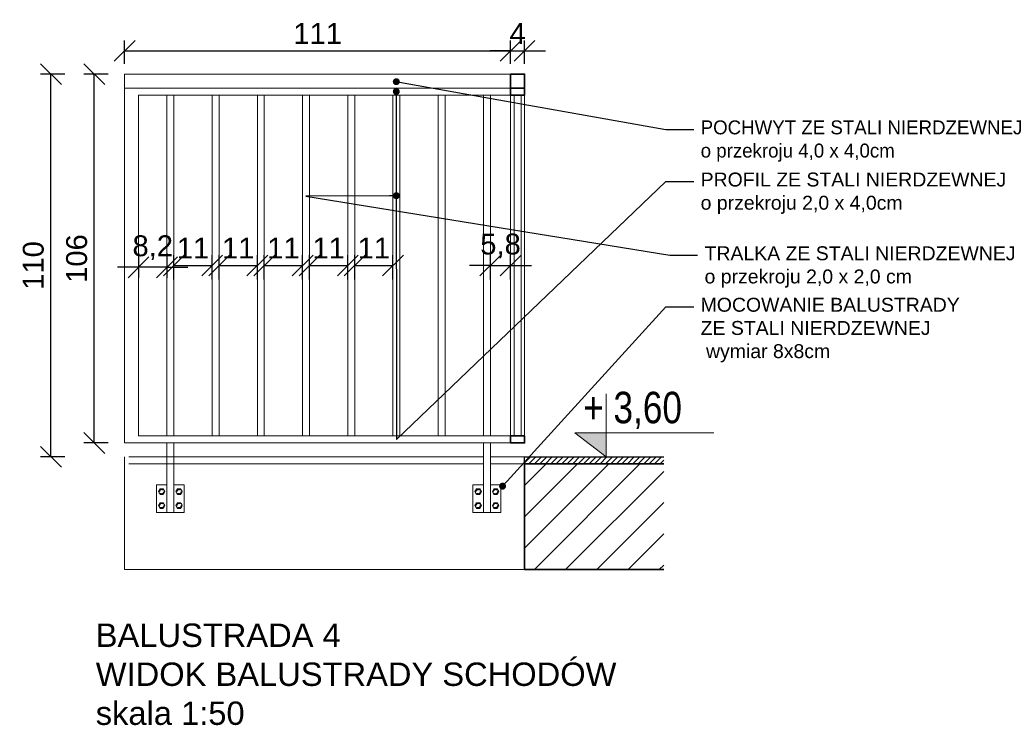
# Model space of a CAD drawing. Header units: millimetres. Extents: x -2720 to 125583, y -8970 to 34912.
# Tile 94 of 105: x 65505 to 65788, y 24505 to 24708. Entities that reach past the tile are written whole.
import ezdxf
from ezdxf import colors
from ezdxf.entities.mleader import LeaderData, LeaderLine
from ezdxf.enums import TextEntityAlignment as Align
from ezdxf.math import Vec2, Vec3

# ---------------------------------------------------------------- set-up
doc = ezdxf.new("R2010")
doc.units = ezdxf.units.MM
doc.linetypes.add('HIDDEN', pattern=[1.905, 1.27, -0.635])
for name, color, linetype, lineweight in [('01 wymiary wewnętrzne MP', 250, 'Continuous', 9), ('A - Schody', 251, 'Continuous', 13), ('A - widok', 251, 'Continuous', 5), ('A - Ściany konstrukcyjne', 3, 'Continuous', 35), ('A_OPISY', 40, 'Continuous', 9), ('A_WYMIAROWANIE', 7, 'Continuous', 9)]:
    doc.layers.add(name, color=color, linetype=linetype, lineweight=lineweight)
doc.layers.add('A - hatch', color=253, linetype='Continuous', lineweight=5, transparency=0.6)
doc.layers.add('A_HATCH', color=7, linetype='Continuous', lineweight=5, true_color=0x999999)
doc.layers.add('A_tynk', color=4, linetype='Continuous')
doc.styles.add('APLUS', font='arial.ttf', dxfattribs={"width": 0.6})
doc.styles.get("Standard").update_dxf_attribs({"font": 'arial.ttf'})
doc.dimstyles.new('DO WNETRZ', dxfattribs={"dimtxt": 6, "dimasz": 6, "dimexe": 3, "dimexo": 3, "dimgap": 2, "dimtad": 1, "dimdec": 1, "dimtxsty": 'Standard', "dimblk": 'OBLIQUE', "dimcen": 2.5, "dimadec": 0, "dimazin": 0, "dimtfac": 1, "dimtdec": 1, "dimtix": 1, "dimtmove": 0, "dimatfit": 3, "dimldrblk": 'OBLIQUE', "dimfxl": 4, "dimfxlon": 1, "dimarcsym": 0})

# ---------------------------------------------------------------- blocks, each defined once
blk = doc.blocks.new('_Dot')
at = {"color": 0, "linetype": 'ByBlock', "lineweight": -2}
blk.add_line((-0.5, 0), (-1, 0), dxfattribs=at)
at = {"color": 0, "linetype": 'ByBlock', "const_width": 0.5}
blk.add_lwpolyline([(-0.25, 0, 1), (0.25, 0, 1)], format="xyb", close=True, dxfattribs=at)
blk = doc.blocks.new('_Oblique')
at = {"color": 0, "linetype": 'ByBlock', "lineweight": -2}
blk.add_line((-0.5, -0.5), (0.5, 0.5), dxfattribs=at)
blk = doc.blocks.new('*D869')
at = {"layer": 'A_WYMIAROWANIE', "color": 0, "lineweight": -2, "transparency": 16777216}
for p, q in [((65517.9, 24692.63), (65510.9, 24692.63)), ((65513.9, 24582.63), (65513.9, 24692.63)), ((65517.9, 24582.63), (65510.9, 24582.63))]:
    blk.add_line(p, q, dxfattribs=at)
at = {"layer": 'Defpoints', "color": 0, "transparency": 16777216}
for p in [(65513.9, 24692.63), (65650.07, 24692.63), (65650.07, 24582.63)]:
    blk.add_point(p, dxfattribs=at)
at = {"layer": 'A_WYMIAROWANIE', "color": 0, "lineweight": -2, "transparency": 16777216, "xscale": 6, "yscale": 6, "zscale": 6}
for p, rotation in [((65513.9, 24692.63), 90), ((65513.9, 24582.63), 270)]:
    blk.add_blockref('_Oblique', p, dxfattribs=dict(at, rotation=rotation))
at = {"layer": 'A_WYMIAROWANIE', "color": 0, "transparency": 16777216, "insert": (65508.84, 24637.63), "char_height": 6, "attachment_point": 5, "rotation": 90}
blk.add_mtext('110', dxfattribs=at)
blk = doc.blocks.new('*D870')
at = {"layer": 'A_WYMIAROWANIE', "color": 0, "lineweight": -2, "transparency": 16777216}
for p, q in [((65530.36, 24692.63), (65523.36, 24692.63)), ((65526.36, 24586.63), (65526.36, 24692.63)), ((65530.36, 24586.63), (65523.36, 24586.63))]:
    blk.add_line(p, q, dxfattribs=at)
at = {"layer": 'Defpoints', "color": 0, "transparency": 16777216}
for p in [(65526.36, 24692.63), (65650.07, 24692.63), (65650.07, 24586.63)]:
    blk.add_point(p, dxfattribs=at)
at = {"layer": 'A_WYMIAROWANIE', "color": 0, "lineweight": -2, "transparency": 16777216, "xscale": 6, "yscale": 6, "zscale": 6}
for p, rotation in [((65526.36, 24692.63), 90), ((65526.36, 24586.63), 270)]:
    blk.add_blockref('_Oblique', p, dxfattribs=dict(at, rotation=rotation))
at = {"layer": 'A_WYMIAROWANIE', "color": 0, "transparency": 16777216, "insert": (65521.3, 24639.63), "char_height": 6, "attachment_point": 5, "rotation": 90}
blk.add_mtext('106', dxfattribs=at)
blk = doc.blocks.new('*D886')
at = {"layer": 'A_WYMIAROWANIE', "color": 0, "lineweight": -2, "transparency": 16777216}
for p, q in [((65640.24, 24633.63), (65640.24, 24640.63)), ((65646.07, 24633.63), (65646.07, 24640.63)), ((65640.24, 24637.63), (65634.24, 24637.63)), ((65640.24, 24637.63), (65646.07, 24637.63)), ((65646.07, 24637.63), (65652.07, 24637.63))]:
    blk.add_line(p, q, dxfattribs=at)
at = {"layer": 'Defpoints', "color": 0, "transparency": 16777216}
for p in [(65646.07, 24637.63), (65640.24, 24588.63), (65646.07, 24588.63)]:
    blk.add_point(p, dxfattribs=at)
at = {"layer": 'A_WYMIAROWANIE', "color": 0, "lineweight": -2, "transparency": 16777216, "xscale": 6, "yscale": 6, "zscale": 6}
blk.add_blockref('_Oblique', (65640.24, 24637.63), dxfattribs=at)
at = {"layer": 'A_WYMIAROWANIE', "color": 0, "lineweight": -2, "transparency": 16777216, "xscale": 6, "yscale": 6, "zscale": 6, "rotation": 180}
blk.add_blockref('_Oblique', (65646.07, 24637.63), dxfattribs=at)
at = {"layer": 'A_WYMIAROWANIE', "color": 0, "transparency": 16777216, "insert": (65643.16, 24643.24), "char_height": 6, "attachment_point": 5}
blk.add_mtext('5,8', dxfattribs=at)
blk = doc.blocks.new('*D887')
at = {"layer": 'A_WYMIAROWANIE', "color": 0, "lineweight": -2, "transparency": 16777216}
for p, q in [((65549.24, 24633.63), (65549.24, 24640.63)), ((65560.24, 24633.63), (65560.24, 24640.63)), ((65549.24, 24637.63), (65560.24, 24637.63))]:
    blk.add_line(p, q, dxfattribs=at)
at = {"layer": 'Defpoints', "color": 0, "transparency": 16777216}
for p in [(65560.24, 24637.63), (65549.24, 24588.63), (65560.24, 24588.63)]:
    blk.add_point(p, dxfattribs=at)
at = {"layer": 'A_WYMIAROWANIE', "color": 0, "lineweight": -2, "transparency": 16777216, "xscale": 6, "yscale": 6, "zscale": 6, "rotation": 180}
blk.add_blockref('_Oblique', (65549.24, 24637.63), dxfattribs=at)
at = {"layer": 'A_WYMIAROWANIE', "color": 0, "lineweight": -2, "transparency": 16777216, "xscale": 6, "yscale": 6, "zscale": 6}
blk.add_blockref('_Oblique', (65560.24, 24637.63), dxfattribs=at)
at = {"layer": 'A_WYMIAROWANIE', "color": 0, "transparency": 16777216, "insert": (65554.74, 24642.65), "char_height": 6, "attachment_point": 5}
blk.add_mtext('11', dxfattribs=at)
blk = doc.blocks.new('*D888')
at = {"layer": 'A_WYMIAROWANIE', "color": 0, "lineweight": -2, "transparency": 16777216}
for p, q in [((65562.24, 24633.63), (65562.24, 24640.63)), ((65573.24, 24633.63), (65573.24, 24640.63)), ((65562.24, 24637.63), (65573.24, 24637.63))]:
    blk.add_line(p, q, dxfattribs=at)
at = {"layer": 'Defpoints', "color": 0, "transparency": 16777216}
for p in [(65573.24, 24637.63), (65562.24, 24588.63), (65573.24, 24588.63)]:
    blk.add_point(p, dxfattribs=at)
at = {"layer": 'A_WYMIAROWANIE', "color": 0, "lineweight": -2, "transparency": 16777216, "xscale": 6, "yscale": 6, "zscale": 6, "rotation": 180}
blk.add_blockref('_Oblique', (65562.24, 24637.63), dxfattribs=at)
at = {"layer": 'A_WYMIAROWANIE', "color": 0, "lineweight": -2, "transparency": 16777216, "xscale": 6, "yscale": 6, "zscale": 6}
blk.add_blockref('_Oblique', (65573.24, 24637.63), dxfattribs=at)
at = {"layer": 'A_WYMIAROWANIE', "color": 0, "transparency": 16777216, "insert": (65567.74, 24642.65), "char_height": 6, "attachment_point": 5}
blk.add_mtext('11', dxfattribs=at)
blk = doc.blocks.new('*D889')
at = {"layer": 'A_WYMIAROWANIE', "color": 0, "lineweight": -2, "transparency": 16777216}
for p, q in [((65575.24, 24633.63), (65575.24, 24640.63)), ((65586.24, 24633.63), (65586.24, 24640.63)), ((65575.24, 24637.63), (65586.24, 24637.63))]:
    blk.add_line(p, q, dxfattribs=at)
at = {"layer": 'Defpoints', "color": 0, "transparency": 16777216}
for p in [(65586.24, 24637.63), (65575.24, 24588.63), (65586.24, 24588.63)]:
    blk.add_point(p, dxfattribs=at)
at = {"layer": 'A_WYMIAROWANIE', "color": 0, "lineweight": -2, "transparency": 16777216, "xscale": 6, "yscale": 6, "zscale": 6, "rotation": 180}
blk.add_blockref('_Oblique', (65575.24, 24637.63), dxfattribs=at)
at = {"layer": 'A_WYMIAROWANIE', "color": 0, "lineweight": -2, "transparency": 16777216, "xscale": 6, "yscale": 6, "zscale": 6}
blk.add_blockref('_Oblique', (65586.24, 24637.63), dxfattribs=at)
at = {"layer": 'A_WYMIAROWANIE', "color": 0, "transparency": 16777216, "insert": (65580.74, 24642.65), "char_height": 6, "attachment_point": 5}
blk.add_mtext('11', dxfattribs=at)
blk = doc.blocks.new('*D890')
at = {"layer": 'A_WYMIAROWANIE', "color": 0, "lineweight": -2, "transparency": 16777216}
for p, q in [((65588.24, 24633.63), (65588.24, 24640.63)), ((65599.24, 24633.63), (65599.24, 24640.63)), ((65588.24, 24637.63), (65599.24, 24637.63))]:
    blk.add_line(p, q, dxfattribs=at)
at = {"layer": 'Defpoints', "color": 0, "transparency": 16777216}
for p in [(65599.24, 24637.63), (65588.24, 24588.63), (65599.24, 24588.63)]:
    blk.add_point(p, dxfattribs=at)
at = {"layer": 'A_WYMIAROWANIE', "color": 0, "lineweight": -2, "transparency": 16777216, "xscale": 6, "yscale": 6, "zscale": 6, "rotation": 180}
blk.add_blockref('_Oblique', (65588.24, 24637.63), dxfattribs=at)
at = {"layer": 'A_WYMIAROWANIE', "color": 0, "lineweight": -2, "transparency": 16777216, "xscale": 6, "yscale": 6, "zscale": 6}
blk.add_blockref('_Oblique', (65599.24, 24637.63), dxfattribs=at)
at = {"layer": 'A_WYMIAROWANIE', "color": 0, "transparency": 16777216, "insert": (65593.74, 24642.65), "char_height": 6, "attachment_point": 5}
blk.add_mtext('11', dxfattribs=at)
blk = doc.blocks.new('*D891')
at = {"layer": 'A_WYMIAROWANIE', "color": 0, "lineweight": -2, "transparency": 16777216}
for p, q in [((65601.24, 24633.63), (65601.24, 24640.63)), ((65612.24, 24633.63), (65612.24, 24640.63)), ((65601.24, 24637.63), (65612.24, 24637.63))]:
    blk.add_line(p, q, dxfattribs=at)
at = {"layer": 'Defpoints', "color": 0, "transparency": 16777216}
for p in [(65612.24, 24637.63), (65601.24, 24588.63), (65612.24, 24588.63)]:
    blk.add_point(p, dxfattribs=at)
at = {"layer": 'A_WYMIAROWANIE', "color": 0, "lineweight": -2, "transparency": 16777216, "xscale": 6, "yscale": 6, "zscale": 6, "rotation": 180}
blk.add_blockref('_Oblique', (65601.24, 24637.63), dxfattribs=at)
at = {"layer": 'A_WYMIAROWANIE', "color": 0, "lineweight": -2, "transparency": 16777216, "xscale": 6, "yscale": 6, "zscale": 6}
blk.add_blockref('_Oblique', (65612.24, 24637.63), dxfattribs=at)
at = {"layer": 'A_WYMIAROWANIE', "color": 0, "transparency": 16777216, "insert": (65606.74, 24642.65), "char_height": 6, "attachment_point": 5}
blk.add_mtext('11', dxfattribs=at)
blk = doc.blocks.new('*U8')
blk.add_hatch(color=256).paths.add_polyline_path([(0, 0.1532), (-0.198, 0.1532), (0, 0)])
blk.add_line((0, 0.1532), (0, 0.4))
blk.add_lwpolyline([(0, 0.1532), (0, 0), (-0.198, 0.1532), (0.6852, 0.1532)])
at = {"style": 'APLUS', "width": 0.8}
blk.add_attdef('%%P_0.00', text='', height=0.2, dxfattribs=at).set_placement((-0.1457, 0.1532), align=Align.BOTTOM_LEFT)
blk = doc.blocks.new('*D946')
at = {"layer": 'A_WYMIAROWANIE', "color": 0, "lineweight": -2, "transparency": 16777216}
for p, q in [((65539.07, 24641.13), (65539.07, 24634.13)), ((65547.24, 24641.13), (65547.24, 24634.13)), ((65539.07, 24637.13), (65533.07, 24637.13)), ((65547.24, 24637.13), (65539.07, 24637.13)), ((65547.24, 24637.13), (65553.24, 24637.13))]:
    blk.add_line(p, q, dxfattribs=at)
at = {"layer": 'Defpoints', "color": 0, "transparency": 16777216}
for p in [(65539.07, 24686.63), (65547.24, 24686.63), (65539.07, 24637.13)]:
    blk.add_point(p, dxfattribs=at)
at = {"layer": 'A_WYMIAROWANIE', "color": 0, "lineweight": -2, "transparency": 16777216, "xscale": 6, "yscale": 6, "zscale": 6}
blk.add_blockref('_Oblique', (65539.07, 24637.13), dxfattribs=at)
at = {"layer": 'A_WYMIAROWANIE', "color": 0, "lineweight": -2, "transparency": 16777216, "xscale": 6, "yscale": 6, "zscale": 6, "rotation": 180}
blk.add_blockref('_Oblique', (65547.24, 24637.13), dxfattribs=at)
at = {"layer": 'A_WYMIAROWANIE', "color": 0, "transparency": 16777216, "insert": (65543.16, 24642.74), "char_height": 6, "attachment_point": 5}
blk.add_mtext('8,2', dxfattribs=at)
blk = doc.blocks.new('*D948')
at = {"layer": 'A_WYMIAROWANIE', "color": 0, "lineweight": -2, "transparency": 16777216}
for p, q in [((65535.07, 24695.63), (65535.07, 24702.33)), ((65646.07, 24695.63), (65646.07, 24702.33)), ((65535.07, 24699.33), (65646.07, 24699.33))]:
    blk.add_line(p, q, dxfattribs=at)
at = {"layer": 'Defpoints', "color": 0, "transparency": 16777216}
for p in [(65646.07, 24699.33), (65535.07, 24692.63), (65646.07, 24692.63)]:
    blk.add_point(p, dxfattribs=at)
at = {"layer": 'A_WYMIAROWANIE', "color": 0, "lineweight": -2, "transparency": 16777216, "xscale": 6, "yscale": 6, "zscale": 6, "rotation": 180}
blk.add_blockref('_Oblique', (65535.07, 24699.33), dxfattribs=at)
at = {"layer": 'A_WYMIAROWANIE', "color": 0, "lineweight": -2, "transparency": 16777216, "xscale": 6, "yscale": 6, "zscale": 6}
blk.add_blockref('_Oblique', (65646.07, 24699.33), dxfattribs=at)
at = {"layer": 'A_WYMIAROWANIE', "color": 0, "transparency": 16777216, "insert": (65590.57, 24704.34), "char_height": 6, "attachment_point": 5}
blk.add_mtext('111', dxfattribs=at)
blk = doc.blocks.new('*D949')
at = {"layer": 'A_WYMIAROWANIE', "color": 0, "lineweight": -2, "transparency": 16777216}
for p, q in [((65646.07, 24695.63), (65646.07, 24702.33)), ((65650.07, 24695.63), (65650.07, 24702.33)), ((65646.07, 24699.33), (65640.07, 24699.33)), ((65646.07, 24699.33), (65650.07, 24699.33)), ((65650.07, 24699.33), (65656.07, 24699.33))]:
    blk.add_line(p, q, dxfattribs=at)
at = {"layer": 'Defpoints', "color": 0, "transparency": 16777216}
for p in [(65650.07, 24699.33), (65646.07, 24692.63), (65650.07, 24692.63)]:
    blk.add_point(p, dxfattribs=at)
at = {"layer": 'A_WYMIAROWANIE', "color": 0, "lineweight": -2, "transparency": 16777216, "xscale": 6, "yscale": 6, "zscale": 6}
blk.add_blockref('_Oblique', (65646.07, 24699.33), dxfattribs=at)
at = {"layer": 'A_WYMIAROWANIE', "color": 0, "lineweight": -2, "transparency": 16777216, "xscale": 6, "yscale": 6, "zscale": 6, "rotation": 180}
blk.add_blockref('_Oblique', (65650.07, 24699.33), dxfattribs=at)
at = {"layer": 'A_WYMIAROWANIE', "color": 0, "transparency": 16777216, "insert": (65648.07, 24704.33), "char_height": 6, "attachment_point": 5}
blk.add_mtext('4', dxfattribs=at)

msp = doc.modelspace()

# ---------------------------------------------------------------- hatches: boundary and pattern name
at = {"layer": 'A - hatch', "transparency": 33554687}
h = msp.add_hatch(dxfattribs=at)
h.set_pattern_fill('ANSI31', color=256, scale=0.35)
h.set_pattern_definition([(45, (13668.9028, 21231.2237), (-0.78577241, 0.78577241), [])])
h.paths.add_polyline_path([(65657.93, 24580.63, 0.091379), (65653.98, 24582.63), (65690.07, 24582.63), (65690.07, 24580.63)])
h.paths.add_polyline_path([(65653.98, 24582.63, -0.091379), (65657.93, 24580.63), (65650.07, 24580.63), (65650.07, 24582.63)])
at = {"layer": 'A_HATCH'}
h = msp.add_hatch(dxfattribs=at)
h.set_pattern_fill('ANSI31', color=256, scale=2)
h.paths.add_polyline_path([(65662.76, 24570.9, 0.234269), (65657.93, 24580.63), (65690.07, 24580.63), (65690.07, 24550.25), (65650.07, 24550.25), (65650.07, 24558.68, 0.425141)])
h.paths.add_polyline_path([(65662.76, 24570.9, -0.425141), (65650.07, 24558.68), (65650.07, 24580.63), (65657.93, 24580.63, -0.234269)])

# ---------------------------------------------------------------- linework, layer by layer
at = {"layer": '01 wymiary wewnętrzne MP', "linetype": 'HIDDEN'}
for centre in [(65545.74, 24572.63), (65550.74, 24572.63), (65636.74, 24572.63), (65641.74, 24572.63), (65545.74, 24568.63), (65550.74, 24568.63), (65636.74, 24568.63), (65641.74, 24568.63)]:
    msp.add_circle(centre, 0.6, dxfattribs=at)
at = {"layer": 'A - Schody', "ltscale": 10}
for p, q in [((65535.07, 24686.63), (65535.07, 24692.63)), ((65650.07, 24688.63), (65650.07, 24586.63)), ((65535.07, 24686.63), (65535.07, 24586.63)), ((65539.07, 24686.63), (65646.07, 24686.63)), ((65539.07, 24686.63), (65539.07, 24588.63)), ((65547.24, 24686.63), (65547.24, 24588.63)), ((65549.24, 24686.63), (65549.24, 24588.63)), ((65560.24, 24686.63), (65560.24, 24588.63)), ((65562.24, 24686.63), (65562.24, 24588.63)), ((65573.24, 24686.63), (65573.24, 24588.63)), ((65575.24, 24686.63), (65575.24, 24588.63)), ((65586.24, 24686.63), (65586.24, 24588.63)), ((65588.24, 24686.63), (65588.24, 24588.63)), ((65599.24, 24686.63), (65599.24, 24588.63)), ((65601.24, 24686.63), (65601.24, 24588.63)), ((65612.24, 24686.63), (65612.24, 24588.63)), ((65614.24, 24686.63), (65614.24, 24588.63)), ((65625.24, 24686.63), (65625.24, 24588.63)), ((65627.24, 24686.63), (65627.24, 24588.63)), ((65638.24, 24686.63), (65638.24, 24588.63)), ((65640.24, 24686.63), (65640.24, 24588.63)), ((65646.07, 24686.63), (65646.07, 24588.63)), ((65647.07, 24686.63), (65647.07, 24588.63)), ((65649.07, 24686.63), (65649.07, 24588.63)), ((65535.07, 24586.63), (65650.07, 24586.63)), ((65539.07, 24588.63), (65646.07, 24588.63)), ((65547.24, 24586.63), (65547.24, 24566.63)), ((65549.24, 24586.63), (65549.24, 24566.63)), ((65638.24, 24586.63), (65638.24, 24566.63)), ((65640.24, 24586.63), (65640.24, 24566.63)), ((65544.24, 24574.63), (65544.24, 24566.63)), ((65547.24, 24574.63), (65544.24, 24574.63)), ((65552.24, 24574.63), (65549.24, 24574.63)), ((65552.24, 24566.63), (65552.24, 24574.63)), ((65635.24, 24574.63), (65635.24, 24566.63)), ((65638.24, 24574.63), (65635.24, 24574.63)), ((65643.24, 24574.63), (65640.24, 24574.63)), ((65643.24, 24566.63), (65643.24, 24574.63)), ((65544.24, 24566.63), (65552.24, 24566.63)), ((65635.24, 24566.63), (65643.24, 24566.63))]:
    msp.add_line(p, q, dxfattribs=at)
msp.add_lwpolyline([(65535.07, 24692.63), (65650.07, 24692.63), (65650.07, 24688.63), (65535.07, 24688.63)], close=True, dxfattribs=at)
for points in [[(65640.24, 24582.63), (65650.07, 24582.63), (65650.07, 24550.25), (65535.07, 24550.25), (65535.07, 24582.63)], [(65536.24, 24582.63), (65638.24, 24582.63)], [(65536.24, 24580.63), (65638.24, 24580.63)], [(65640.24, 24580.63), (65650.07, 24580.63)]]:
    msp.add_lwpolyline(points, dxfattribs=at)
at = {"layer": 'A - widok'}
for points in [[(65544.82, 24572.63), (65545.28, 24573.43), (65546.2, 24573.43), (65546.66, 24572.63), (65546.2, 24571.83), (65545.28, 24571.83)], [(65549.82, 24572.63), (65550.28, 24573.43), (65551.2, 24573.43), (65551.66, 24572.63), (65551.2, 24571.83), (65550.28, 24571.83)], [(65635.82, 24572.63), (65636.28, 24573.43), (65637.2, 24573.43), (65637.66, 24572.63), (65637.2, 24571.83), (65636.28, 24571.83)], [(65640.82, 24572.63), (65641.28, 24573.43), (65642.2, 24573.43), (65642.66, 24572.63), (65642.2, 24571.83), (65641.28, 24571.83)], [(65544.82, 24568.63), (65545.28, 24569.43), (65546.2, 24569.43), (65546.66, 24568.63), (65546.2, 24567.83), (65545.28, 24567.83)], [(65549.82, 24568.63), (65550.28, 24569.43), (65551.2, 24569.43), (65551.66, 24568.63), (65551.2, 24567.83), (65550.28, 24567.83)], [(65635.82, 24568.63), (65636.28, 24569.43), (65637.2, 24569.43), (65637.66, 24568.63), (65637.2, 24567.83), (65636.28, 24567.83)], [(65640.82, 24568.63), (65641.28, 24569.43), (65642.2, 24569.43), (65642.66, 24568.63), (65642.2, 24567.83), (65641.28, 24567.83)]]:
    msp.add_lwpolyline(points, close=True, dxfattribs=at)
for centre in [(65545.74, 24572.63), (65550.74, 24572.63), (65636.74, 24572.63), (65641.74, 24572.63), (65545.74, 24568.63), (65550.74, 24568.63), (65636.74, 24568.63), (65641.74, 24568.63)]:
    msp.add_circle(centre, 0.8, dxfattribs=at)
at = {"layer": 'A - Ściany konstrukcyjne'}
for points in [[(65646.07, 24688.63), (65650.07, 24688.63), (65650.07, 24692.63), (65646.07, 24692.63)], [(65646.07, 24688.63), (65650.07, 24688.63), (65650.07, 24686.63), (65646.07, 24686.63)], [(65646.07, 24588.63), (65650.07, 24588.63), (65650.07, 24586.63), (65646.07, 24586.63)]]:
    msp.add_lwpolyline(points, close=True, dxfattribs=at)
msp.add_lwpolyline([(65690.07, 24580.63), (65650.07, 24580.63), (65650.07, 24550.25), (65690.07, 24550.25)], dxfattribs=at)
at = {"layer": 'A_tynk'}
msp.add_lwpolyline([(65650.07, 24580.63), (65650.07, 24582.63), (65690.07, 24582.63)], dxfattribs=at)

# ---------------------------------------------------------------- block references
at = {"layer": 'A_OPISY', "transparency": 33554687, "xscale": 45.28912449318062, "yscale": 45.28912449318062, "zscale": 45.28912449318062, "rotation": 1.435389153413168e-05}
msp.add_blockref('*U8', (65673.51, 24582.63), dxfattribs=at).add_auto_attribs({'%%P_0.00': '+ 3,60'})

# ---------------------------------------------------------------- texts
at = {"insert": (65526.77, 24534.73), "char_height": 6.7221, "attachment_point": 1}
msp.add_mtext_dynamic_manual_height_columns('BALUSTRADA 4\\PWIDOK BALUSTRADY SCHODÓW\\Pskala 1:50', width=171.1594, gutter_width=2.8, heights=[0], dxfattribs=at)

# ---------------------------------------------------------------- dimensions: what is measured, and where the dimension line sits
at = {"layer": 'A_WYMIAROWANIE'}
for base, p1, p2, picture, middle in [((65646.07, 24699.33), (65535.07, 24692.63), (65646.07, 24692.63), '*D948', (65590.57, 24704.34)), ((65650.07, 24699.33), (65646.07, 24692.63), (65650.07, 24692.63), '*D949', (65648.07, 24704.33)), ((65539.07, 24637.13), (65547.24, 24686.63), (65539.07, 24686.63), '*D946', (65543.16, 24642.74)), ((65560.24, 24637.63), (65549.24, 24588.63), (65560.24, 24588.63), '*D887', (65554.74, 24642.65)), ((65573.24, 24637.63), (65562.24, 24588.63), (65573.24, 24588.63), '*D888', (65567.74, 24642.65)), ((65586.24, 24637.63), (65575.24, 24588.63), (65586.24, 24588.63), '*D889', (65580.74, 24642.65)), ((65599.24, 24637.63), (65588.24, 24588.63), (65599.24, 24588.63), '*D890', (65593.74, 24642.65)), ((65612.24, 24637.63), (65601.24, 24588.63), (65612.24, 24588.63), '*D891', (65606.74, 24642.65)), ((65646.07, 24637.63), (65640.24, 24588.63), (65646.07, 24588.63), '*D886', (65643.16, 24643.24))]:
    dim = msp.add_linear_dim(base=base, p1=p1, p2=p2, dimstyle='DO WNETRZ', dxfattribs=at)
    dim.commit()
    dim.dimension.update_dxf_attribs({"geometry": picture, "text_midpoint": middle})
for base, p1, picture, middle in [((65513.9, 24692.63), (65650.07, 24582.63), '*D869', (65508.84, 24637.63)), ((65526.36, 24692.63), (65650.07, 24586.63), '*D870', (65521.3, 24639.63))]:
    dim = msp.add_linear_dim(base=base, p1=p1, p2=(65650.07, 24692.63), angle=90, dimstyle='DO WNETRZ', dxfattribs=at)
    dim.commit()
    dim.dimension.update_dxf_attribs({"geometry": picture, "text_midpoint": middle})

# ---------------------------------------------------------------- leaders
ml = msp.add_multileader_mtext('Standard')
ml.set_content('POCHWYT ZE STALI NIERDZEWNEJ\\Po przekroju 4,0 x 4,0cm', color=256)
ml.set_leader_properties()
ml.set_arrow_properties(name='DOT')
ml.build(insert=Vec2(0, 0))
ml.multileader.update_dxf_attribs({"arrow_head_size": 2})
ctx = ml.context
ctx.base_point, ctx.arrow_head_size, ctx.plane_origin = Vec3(65698.7, 24676.74), 2, Vec3(65613.19, 24692.63)
notes = []
notes.append((ctx, [(0, (1, 1, 0), (65690.7, 24676.74), (1, 0), 8, [(0, [(65613.19, 24690.46)], 0, [])])]))
ctx.mtext.insert, ctx.mtext.flow_direction = Vec3(65700.7, 24679.33), 5
ml = msp.add_multileader_mtext('Standard')
ml.set_content('PROFIL ZE STALI NIERDZEWNEJ\\Po przekroju 2,0 x 4,0cm', color=256)
ml.set_leader_properties()
ml.set_arrow_properties(name='DOT')
ml.build(insert=Vec2(0, 0))
ml.multileader.update_dxf_attribs({"arrow_head_size": 2})
ctx = ml.context
ctx.base_point, ctx.arrow_head_size, ctx.plane_origin = Vec3(65698.7, 24661.75), 2, Vec3(65613.19, 24677.65)
notes.append((ctx, [(0, (1, 1, 0), (65690.7, 24661.75), (1, 0), 8, [(1, [(65613.19, 24687.63), (65613.22, 24587.62)], 0, [])])]))
ctx.mtext.insert, ctx.mtext.flow_direction = Vec3(65700.7, 24664.34), 5
ml = msp.add_multileader_mtext('Standard')
ml.set_content('TRALKA ZE STALI NIERDZEWNEJ\\Po przekroju 2,0 x 2,0 cm', color=256)
ml.set_leader_properties()
ml.set_arrow_properties(name='DOT')
ml.build(insert=Vec2(0, 0))
ml.multileader.update_dxf_attribs({"arrow_head_size": 2})
ctx = ml.context
ctx.base_point, ctx.arrow_head_size, ctx.plane_origin = Vec3(65699.83, 24640.56), 2, Vec3(65613.19, 24657.68)
notes.append((ctx, [(0, (1, 1, 0), (65691.83, 24640.56), (1, 0), 8, [(1, [(65613.19, 24657.68), (65587.16, 24657.56)], 0, [])])]))
ctx.mtext.insert, ctx.mtext.flow_direction = Vec3(65701.83, 24643.15), 5
ml = msp.add_multileader_mtext('Standard')
ml.set_content('MOCOWANIE BALUSTRADY \\PZE STALI NIERDZEWNEJ\\P wymiar 8x8cm', color=256)
ml.set_leader_properties()
ml.set_arrow_properties(name='DOT')
ml.build(insert=Vec2(0, 0))
ml.multileader.update_dxf_attribs({"arrow_head_size": 2})
ctx = ml.context
ctx.base_point, ctx.arrow_head_size, ctx.plane_origin = Vec3(65698.7, 24625.77), 2, Vec3(65613.19, 24626.96)
notes.append((ctx, [(0, (1, 1, 0), (65690.7, 24625.77), (1, 0), 8, [(0, [(65643.75, 24574.21)], 0, [])])]))
ctx.mtext.insert, ctx.mtext.flow_direction = Vec3(65700.7, 24628.35), 5
for ctx, leaders in notes:
    for number, flags, end, landing, length, lines in leaders:
        leader = LeaderData()
        leader.index, (leader.has_last_leader_line, leader.has_dogleg_vector, leader.attachment_direction) = number, flags
        leader.last_leader_point, leader.dogleg_vector, leader.dogleg_length = Vec3(end), Vec3(landing), length
        for number, points, colour, breaks in lines:
            line = LeaderLine()
            line.index, line.vertices, line.color, line.breaks = number, Vec3.list(points), colors.encode_raw_color(colour), breaks
            leader.lines.append(line)
        ctx.leaders.append(leader)

doc.saveas('drawing.dxf')
